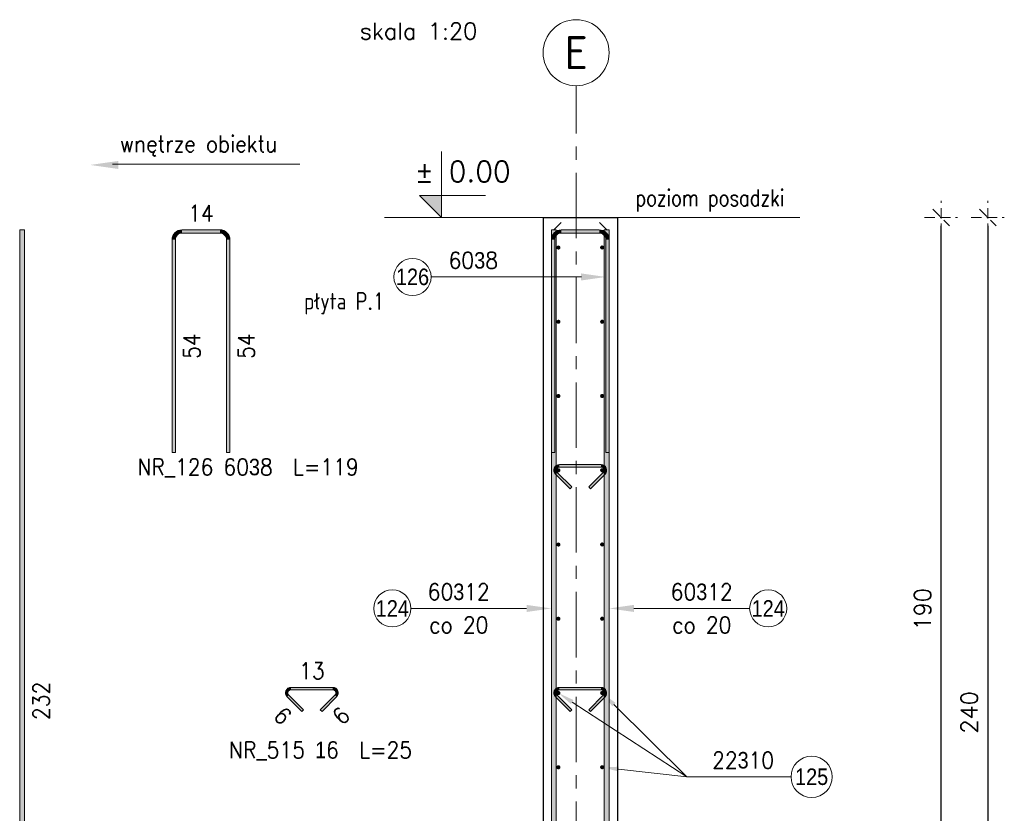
# Model space of a CAD drawing. Extents: x 253237 to 278058, y -131782 to -118389.
# Tile 1 of 23: x 255419 to 257805, y -129863 to -127939. Entities that reach past the tile are written whole.
import ezdxf
from ezdxf.enums import TextEntityAlignment as Align

# ---------------------------------------------------------------- set-up
doc = ezdxf.new("R2010")
doc.units = 0
doc.header["$LTSCALE"] = 5
doc.header["$MEASUREMENT"] = 0
doc.linetypes.add('CENTER', pattern=[50.800000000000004, 31.75, -6.35, 6.35, -6.35])
doc.linetypes.add('HIDDEN', pattern=[0.375, 0.25, -0.125])
for name, color, linetype, lineweight in [('AutoCAD_Structural_Detailing_deskowanie', 2, 'Continuous', 30), ('AutoCAD_Structural_Detailing_kształt pręta', 7, 'Continuous', 13), ('AutoCAD_Structural_Detailing_opis kształtu pręta', 7, 'Continuous', 13), ('AutoCAD_Structural_Detailing_opis rozkładu', 7, 'Continuous', 13), ('AutoCAD_Structural_Detailing_pręt wyrzucony', 7, 'Continuous', 13), ('AutoCAD_Structural_Detailing_symbole graficzne', 7, 'Continuous', 13), ('PS_DIM', 4, 'Continuous', 13), ('PS_HIDDEN', 2, 'HIDDEN', 13), ('PS_POS', 1, 'Continuous', 15)]:
    doc.layers.add(name, color=color, linetype=linetype, lineweight=lineweight)
doc.styles.add('marta_B', font='isocpeur.ttf')
doc.styles.add('r-gil', font='GIL_____.TTF', dxfattribs={"width": 0.9})
doc.styles.add('r-simplex', font='simplex.shx', dxfattribs={"width": 0.9})
doc.styles.add('simplex', font='simplex.shx', dxfattribs={"width": 0.9})
doc.styles.add('styl2M', font='simplex.shx')
doc.styles.add('style1', font='simplex.shx')
doc.dimstyles.new('RBCT DIM 20_M', dxfattribs={"dimtxt": 40, "dimasz": 20, "dimexe": 20, "dimexo": 150, "dimgap": 25, "dimtad": 1, "dimdec": 1, "dimlfac": 0.1, "dimzin": 9, "dimdsep": 46, "dimtxsty": 'styl2M', "dimblk": 'dimznak', "dimcen": 40, "dimse1": 1, "dimse2": 1, "dimclrd": 8, "dimclre": 8, "dimclrt": 4, "dimadec": 0, "dimazin": 0, "dimtfac": 1, "dimtdec": 1, "dimtix": 1, "dimtmove": 2, "dimatfit": 3, "dimldrblk": 'dimznak', "dimfxl": 5, "dimfxlon": 1, "dimarcsym": 0})

# ---------------------------------------------------------------- blocks, each defined once
blk = doc.blocks.new('dimznak')
at = {"color": 0}
for points in [[(0, 2), (0, -2)], [(-2, 0), (2, 0)]]:
    blk.add_lwpolyline(points, dxfattribs=at)
at = {"color": 3}
blk.add_lwpolyline([(1, 1), (-1, -1)], dxfattribs=at)
blk = doc.blocks.new('*D60')
at = {"layer": 'Defpoints', "color": 0, "transparency": 16777216}
for p in [(257309.3984811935, -128417.9944649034), (256977.6185083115, -130817.9944649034), (257764.9449429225, -130817.9944649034)]:
    blk.add_point(p, dxfattribs=at)
at = {"layer": 'PS_HIDDEN', "color": 8, "lineweight": -2, "transparency": 16777216}
blk.add_line((257764.9449429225, -128437.9944649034), (257764.9449429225, -130797.9944649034), dxfattribs=at)
at = {"layer": 'PS_HIDDEN', "color": 8, "lineweight": -2, "transparency": 16777216, "xscale": 20, "yscale": 20, "zscale": 20}
for p, rotation in [((257764.9449429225, -128417.9944649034), 90), ((257764.9449429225, -130817.9944649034), 270)]:
    blk.add_blockref('dimznak', p, dxfattribs=dict(at, rotation=rotation))
at = {"layer": 'PS_HIDDEN', "color": 4, "transparency": 16777216, "insert": (257719.9449429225, -129617.9944649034), "char_height": 40, "attachment_point": 5, "rotation": 90, "style": 'styl2M'}
blk.add_mtext('240', dxfattribs=at)
blk = doc.blocks.new('*D62')
at = {"layer": 'Defpoints', "color": 0, "transparency": 16777216}
for p in [(256877.6185083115, -128417.9944649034), (257651.9265019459, -128417.9944649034), (256977.6185083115, -130317.9944649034)]:
    blk.add_point(p, dxfattribs=at)
at = {"layer": 'PS_HIDDEN', "color": 8, "lineweight": -2, "transparency": 16777216}
blk.add_line((257651.9265019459, -130297.9944649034), (257651.9265019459, -128437.9944649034), dxfattribs=at)
at = {"layer": 'PS_HIDDEN', "color": 8, "lineweight": -2, "transparency": 16777216, "xscale": 20, "yscale": 20, "zscale": 20}
for p, rotation in [((257651.9265019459, -128417.9944649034), 90), ((257651.9265019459, -130317.9944649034), 270)]:
    blk.add_blockref('dimznak', p, dxfattribs=dict(at, rotation=rotation))
at = {"layer": 'PS_HIDDEN', "color": 4, "transparency": 16777216, "insert": (257606.9265019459, -129367.9944649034), "char_height": 40, "attachment_point": 5, "rotation": 90, "style": 'styl2M'}
blk.add_mtext('190', dxfattribs=at)

msp = doc.modelspace()

# ---------------------------------------------------------------- hatches: boundary and pattern name
h = msp.add_hatch(color=1)
edge = h.paths.add_edge_path(flags=0)
edge.add_arc((256724.6185079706, -128490.9944649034), 5, 0, 360)
h = msp.add_hatch(color=1)
edge = h.paths.add_edge_path(flags=0)
edge.add_arc((256830.6185086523, -128490.8833666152), 5, 0, 360)
h = msp.add_hatch(color=1)
edge = h.paths.add_edge_path(flags=0)
edge.add_arc((256724.6185079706, -128670.9944649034), 5, 0, 360)
h = msp.add_hatch(color=1)
edge = h.paths.add_edge_path(flags=0)
edge.add_arc((256830.6185086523, -128670.8833666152), 5, 0, 360)
h = msp.add_hatch(color=1)
edge = h.paths.add_edge_path(flags=0)
edge.add_arc((256724.6185079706, -128850.9944649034), 5, 0, 360)
h = msp.add_hatch(color=1)
edge = h.paths.add_edge_path(flags=0)
edge.add_arc((256830.6185086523, -128850.8833666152), 5, 0, 360)
h = msp.add_hatch(color=1)
edge = h.paths.add_edge_path(flags=0)
edge.add_arc((256724.6185079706, -129030.9944649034), 5, 0, 360)
h = msp.add_hatch(color=1)
edge = h.paths.add_edge_path(flags=0)
edge.add_arc((256830.6185086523, -129030.8833666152), 5, 0, 360)
h = msp.add_hatch(color=1)
edge = h.paths.add_edge_path(flags=0)
edge.add_arc((256724.6185079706, -129210.9944649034), 5, 0, 360)
h = msp.add_hatch(color=1)
edge = h.paths.add_edge_path(flags=0)
edge.add_arc((256830.6185086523, -129210.8833666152), 5, 0, 360)
h = msp.add_hatch(color=1)
edge = h.paths.add_edge_path(flags=0)
edge.add_arc((256724.6185079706, -129390.9944649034), 5, 0, 360)
h = msp.add_hatch(color=1)
edge = h.paths.add_edge_path(flags=0)
edge.add_arc((256830.6185086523, -129390.8833666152), 5, 0, 360)
h = msp.add_hatch(color=1)
edge = h.paths.add_edge_path(flags=0)
edge.add_arc((256724.6185079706, -129570.9944649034), 5, 0, 360)
h = msp.add_hatch(color=1)
edge = h.paths.add_edge_path(flags=0)
edge.add_arc((256830.6185086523, -129570.8833666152), 5, 0, 360)
h = msp.add_hatch(color=1)
edge = h.paths.add_edge_path(flags=0)
edge.add_arc((256724.6185079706, -129750.9944649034), 5, 0, 360)
h = msp.add_hatch(color=1)
edge = h.paths.add_edge_path(flags=0)
edge.add_arc((256830.6185086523, -129750.8833666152), 5, 0, 360)
at = {"layer": 'AutoCAD_Structural_Detailing_kształt pręta'}
h = msp.add_hatch(color=161, dxfattribs=at)
edge = h.paths.add_edge_path(flags=0)
edge.add_line((256731.6185081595, -128447.9944647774), (256731.6185081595, -128455.9944647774))
edge.add_arc((256731.6185081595, -128471.9944647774), 16, 89.99999999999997, 180)
edge.add_line((256715.6185081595, -128471.9944647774), (256707.6185081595, -128471.9944647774))
edge.add_arc((256731.6185081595, -128471.9944647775), 24.00000000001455, 450, 539.9999999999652, ccw=False)
for points in [[(256719.6185079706, -130731.9944651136), (256707.6185079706, -130731.9944651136), (256707.6185079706, -128447.9944651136), (256719.6185079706, -128447.9944651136)], [(256731.6185081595, -128455.9944647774), (256731.6185081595, -128447.9944647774), (256823.6185083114, -128447.9944647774), (256823.6185083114, -128455.9944647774)], [(256847.6185086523, -130731.9944651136), (256835.6185086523, -130731.9944651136), (256835.6185086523, -128447.9944651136), (256847.6185086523, -128447.9944651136)], [(256715.6185081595, -128987.9944649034), (256707.6185081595, -128987.9944649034), (256707.6185081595, -128471.9944647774), (256715.6185081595, -128471.9944647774)], [(256839.6185083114, -128471.9944647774), (256847.6185083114, -128471.9944647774), (256847.6185083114, -128987.9944649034), (256839.6185083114, -128987.9944649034)], [(256727.1185079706, -129023.1990332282), (256727.1185079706, -129017.1990332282), (256828.1185086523, -129017.1990332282), (256828.1185086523, -129023.1990332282)], [(256757.170546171, -129071.3576731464), (256752.9279054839, -129075.6003138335), (256717.5725664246, -129040.2449747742), (256721.8152071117, -129036.0023340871)], [(256833.4218095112, -129036.0023340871), (256837.6644501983, -129040.2449747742), (256802.309111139, -129075.6003138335), (256798.0664704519, -129071.3576731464)], [(256757.170546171, -129611.3576731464), (256752.9279054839, -129615.6003138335), (256717.5725664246, -129580.2449747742), (256721.8152071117, -129576.0023340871)], [(256727.1185079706, -129563.1990332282), (256727.1185079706, -129557.1990332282), (256828.1185086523, -129557.1990332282), (256828.1185086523, -129563.1990332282)], [(256833.4218095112, -129576.0023340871), (256837.6644501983, -129580.2449747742), (256802.309111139, -129615.6003138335), (256798.0664704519, -129611.3576731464)]]:
    msp.add_hatch(color=161, dxfattribs=at).paths.add_polyline_path(points, flags=0)
h = msp.add_hatch(color=161, dxfattribs=at)
edge = h.paths.add_edge_path(flags=0)
edge.add_line((256847.6185083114, -128471.9944647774), (256839.6185083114, -128471.9944647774))
edge.add_arc((256823.6185083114, -128471.9944647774), 15.9999999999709, 0, 90.00000000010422)
edge.add_line((256823.6185083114, -128455.9944647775), (256823.6185083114, -128447.9944647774))
edge.add_arc((256823.6185083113, -128471.9944647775), 24.0000000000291, 359.99999999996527, 449.9999999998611, ccw=False)
h = msp.add_hatch(color=161, dxfattribs=at)
edge = h.paths.add_edge_path(flags=0)
edge.add_line((256727.1185079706, -129017.1990332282), (256727.1185079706, -129023.1990332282))
edge.add_arc((256727.1185079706, -129030.6990332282), 7.5, 89.99999999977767, 225.0000000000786)
edge.add_line((256721.8152071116, -129036.0023340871), (256717.5725664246, -129040.2449747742))
edge.add_arc((256727.1185079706, -129030.6990332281), 13.49999999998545, 450, 585.0000000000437, ccw=False)
h = msp.add_hatch(color=161, dxfattribs=at)
edge = h.paths.add_edge_path(flags=0)
edge.add_line((256837.6644501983, -129040.2449747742), (256833.4218095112, -129036.0023340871))
edge.add_arc((256828.1185086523, -129030.6990332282), 7.499999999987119, -45.00000000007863, 90.00000000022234)
edge.add_line((256828.1185086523, -129023.1990332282), (256828.1185086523, -129017.1990332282))
edge.add_arc((256828.1185086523, -129030.6990332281), 13.49999999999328, 314.99999999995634, 450, ccw=False)
h = msp.add_hatch(color=161, dxfattribs=at)
edge = h.paths.add_edge_path(flags=0)
edge.add_line((256727.1185079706, -129557.1990332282), (256727.1185079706, -129563.1990332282))
edge.add_arc((256727.1185079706, -129570.6990332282), 7.5, 89.99999999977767, 225.0000000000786)
edge.add_line((256721.8152071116, -129576.0023340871), (256717.5725664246, -129580.2449747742))
edge.add_arc((256727.1185079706, -129570.6990332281), 13.49999999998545, 450, 585.0000000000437, ccw=False)
h = msp.add_hatch(color=161, dxfattribs=at)
edge = h.paths.add_edge_path(flags=0)
edge.add_line((256837.6644501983, -129580.2449747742), (256833.4218095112, -129576.0023340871))
edge.add_arc((256828.1185086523, -129570.6990332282), 7.499999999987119, -45.00000000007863, 90.00000000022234)
edge.add_line((256828.1185086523, -129563.1990332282), (256828.1185086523, -129557.1990332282))
edge.add_arc((256828.1185086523, -129570.6990332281), 13.49999999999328, 314.99999999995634, 450, ccw=False)
at = {"layer": 'AutoCAD_Structural_Detailing_opis kształtu pręta'}
for points in [[(256839.6185083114, -128562.33227154), (256779.6185083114, -128553.7794789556), (256779.6185083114, -128570.8850641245)], [(256707.6185079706, -129365.9063203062), (256647.6185079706, -129357.3535277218), (256647.6185079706, -129374.4591128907)], [(256847.6185086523, -129365.9063203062), (256907.6185086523, -129374.4591128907), (256907.6185086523, -129357.3535277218)]]:
    msp.add_hatch(color=8, dxfattribs=at).paths.add_polyline_path(points, flags=0)
at = {"layer": 'AutoCAD_Structural_Detailing_opis rozkładu'}
for points in [[(256724.6185079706, -129570.9944649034), (256755.0040510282, -129597.625837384), (256761.2350217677, -129588.0749258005)], [(256830.6185086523, -129570.8833666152), (256855.0390371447, -129603.0726352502), (256863.0605550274, -129594.9670717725)], [(256830.6185086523, -129750.8833666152), (256869.7227875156, -129761.0503033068), (256871.0060749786, -129749.7190155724)]]:
    msp.add_hatch(color=8, dxfattribs=at).paths.add_polyline_path(points, flags=0)
at = {"layer": 'AutoCAD_Structural_Detailing_pręt wyrzucony'}
for points in [[(255431.4918921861, -130731.9944651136), (255419.4918921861, -130731.9944651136), (255419.4918921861, -128447.9944651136), (255431.4918921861, -128447.9944651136)], [(255812.6738003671, -128455.9944647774), (255812.6738003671, -128447.9944647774), (255904.6738005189, -128447.9944647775), (255904.6738005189, -128455.9944647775)], [(255796.673800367, -128987.9944649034), (255788.673800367, -128987.9944649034), (255788.6738003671, -128471.9944647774), (255796.6738003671, -128471.9944647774)], [(255920.6738005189, -128471.9944647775), (255928.6738005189, -128471.9944647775), (255928.673800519, -128987.9944649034), (255920.673800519, -128987.9944649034)], [(256106.9202666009, -129611.3576731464), (256102.6776259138, -129615.6003138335), (256067.3222868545, -129580.2449747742), (256071.5649275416, -129576.0023340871)], [(256076.8682284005, -129563.1990332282), (256076.8682284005, -129557.1990332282), (256177.8682290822, -129557.1990332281), (256177.8682290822, -129563.1990332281)], [(256183.1715299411, -129576.0023340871), (256187.4141706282, -129580.2449747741), (256152.0588315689, -129615.6003138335), (256147.8161908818, -129611.3576731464)]]:
    msp.add_hatch(color=6, dxfattribs=at).paths.add_polyline_path(points, flags=0)
h = msp.add_hatch(color=6, dxfattribs=at)
edge = h.paths.add_edge_path(flags=0)
edge.add_line((255812.6738003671, -128447.9944647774), (255812.6738003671, -128455.9944647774))
edge.add_arc((255812.673800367, -128471.9944647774), 16, 89.99999999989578, 180)
edge.add_line((255796.673800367, -128471.9944647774), (255788.6738003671, -128471.9944647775))
edge.add_arc((255812.6738003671, -128471.9944647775), 24.00000000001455, 450.00000000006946, 540, ccw=False)
h = msp.add_hatch(color=6, dxfattribs=at)
edge = h.paths.add_edge_path(flags=0)
edge.add_line((255928.6738005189, -128471.9944647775), (255920.6738005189, -128471.9944647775))
edge.add_arc((255904.6738005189, -128471.9944647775), 15.9999999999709, 0, 90.00000000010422)
edge.add_line((255904.6738005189, -128455.9944647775), (255904.6738005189, -128447.9944647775))
edge.add_arc((255904.6738005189, -128471.9944647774), 23.9999999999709, 359.9999999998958, 450.00000000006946, ccw=False)
h = msp.add_hatch(color=6, dxfattribs=at)
edge = h.paths.add_edge_path(flags=0)
edge.add_line((256076.8682284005, -129557.1990332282), (256076.8682284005, -129563.1990332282))
edge.add_arc((256076.8682284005, -129570.6990332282), 7.5, 89.99999999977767, 225.0000000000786)
edge.add_line((256071.5649275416, -129576.0023340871), (256067.3222868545, -129580.2449747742))
edge.add_arc((256076.8682284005, -129570.6990332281), 13.49999999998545, 450, 585.0000000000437, ccw=False)
h = msp.add_hatch(color=6, dxfattribs=at)
edge = h.paths.add_edge_path(flags=0)
edge.add_line((256187.4141706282, -129580.2449747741), (256183.1715299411, -129576.002334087))
edge.add_arc((256177.8682290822, -129570.6990332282), 7.499999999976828, -45, 90.00000000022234)
edge.add_line((256177.8682290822, -129563.1990332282), (256177.8682290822, -129557.1990332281))
edge.add_arc((256177.8682290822, -129570.6990332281), 13.50000000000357, 315.0000000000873, 449.9999999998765, ccw=False)
at = {"layer": 'AutoCAD_Structural_Detailing_symbole graficzne'}
msp.add_hatch(color=1, dxfattribs=at).paths.add_polyline_path([(256387.9357663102, -128364.6611319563), (256441.2690996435, -128417.9944652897), (256441.2690996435, -128364.6611319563)], flags=0)
at = {"layer": 'PS_DIM'}
msp.add_hatch(color=2, dxfattribs=at).paths.add_polyline_path([(255590.2550067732, -128290.8140393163), (255658.8264353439, -128300.5886594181), (255658.8264353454, -128281.0394192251)], flags=0)

# ---------------------------------------------------------------- linework, layer by layer
at = {"layer": 'AutoCAD_Structural_Detailing_deskowanie'}
for p, q in [((256687.6185083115, -128417.9944649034), (256687.6185083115, -130317.9944649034)), ((256687.6185083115, -128417.9944649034), (256867.6185083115, -128417.9944649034)), ((256867.6185083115, -128417.9944649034), (256867.6185083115, -130317.9944649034))]:
    msp.add_line(p, q, dxfattribs=at)
at = {"layer": 'AutoCAD_Structural_Detailing_kształt pręta', "color": 1, "lineweight": 0}
for p, q in [((256713.6185079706, -128447.9944651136), (256731.1185079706, -128430.4944651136)), ((256841.6185086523, -128447.9944651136), (256824.1185086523, -128430.4944651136))]:
    msp.add_line(p, q, dxfattribs=at)
at = {"layer": 'AutoCAD_Structural_Detailing_kształt pręta', "color": 161}
for p, q in [((256707.6185079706, -130731.9944651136), (256707.6185079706, -128447.9944651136)), ((256707.6185079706, -128447.9944651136), (256719.6185079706, -128447.9944651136)), ((256719.6185079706, -130731.9944651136), (256719.6185079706, -128447.9944651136)), ((256731.6185081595, -128447.9944647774), (256823.6185083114, -128447.9944647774)), ((256731.6185081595, -128455.9944647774), (256823.6185083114, -128455.9944647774)), ((256835.6185086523, -130731.9944651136), (256835.6185086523, -128447.9944651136)), ((256835.6185086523, -128447.9944651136), (256847.6185086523, -128447.9944651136)), ((256847.6185086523, -130731.9944651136), (256847.6185086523, -128447.9944651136)), ((256707.6185081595, -128987.9944649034), (256707.6185081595, -128471.9944647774)), ((256715.6185081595, -128987.9944649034), (256715.6185081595, -128471.9944647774)), ((256839.6185083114, -128471.9944647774), (256839.6185083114, -128987.9944649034)), ((256847.6185083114, -128471.9944647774), (256847.6185083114, -128987.9944649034)), ((256707.6185081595, -128987.9944649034), (256715.6185081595, -128987.9944649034)), ((256847.6185083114, -128987.9944649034), (256839.6185083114, -128987.9944649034)), ((256727.1185079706, -129017.1990332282), (256828.1185086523, -129017.1990332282)), ((256727.1185079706, -129023.1990332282), (256828.1185086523, -129023.1990332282)), ((256752.9279054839, -129075.6003138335), (256717.5725664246, -129040.2449747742)), ((256757.170546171, -129071.3576731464), (256721.8152071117, -129036.0023340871)), ((256833.4218095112, -129036.0023340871), (256798.0664704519, -129071.3576731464)), ((256837.6644501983, -129040.2449747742), (256802.309111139, -129075.6003138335)), ((256752.9279054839, -129075.6003138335), (256757.170546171, -129071.3576731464)), ((256802.309111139, -129075.6003138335), (256798.0664704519, -129071.3576731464)), ((256757.170546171, -129611.3576731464), (256721.8152071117, -129576.0023340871)), ((256727.1185079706, -129557.1990332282), (256828.1185086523, -129557.1990332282)), ((256727.1185079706, -129563.1990332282), (256828.1185086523, -129563.1990332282)), ((256833.4218095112, -129576.0023340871), (256798.0664704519, -129611.3576731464)), ((256752.9279054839, -129615.6003138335), (256717.5725664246, -129580.2449747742)), ((256837.6644501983, -129580.2449747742), (256802.309111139, -129615.6003138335)), ((256752.9279054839, -129615.6003138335), (256757.170546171, -129611.3576731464)), ((256802.309111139, -129615.6003138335), (256798.0664704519, -129611.3576731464))]:
    msp.add_line(p, q, dxfattribs=at)
for centre, radius, start, end in [((256731.6185081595, -128471.9944647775), 24.00000000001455, 90, 179.9999999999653), ((256731.6185081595, -128471.9944647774), 16, 89.99999999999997, 180), ((256823.6185083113, -128471.9944647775), 24.0000000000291, 359.9999999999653, 89.99999999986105), ((256823.6185083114, -128471.9944647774), 15.9999999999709, 0, 90.00000000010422), ((256727.1185079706, -129030.6990332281), 13.49999999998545, 89.99999999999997, 225.0000000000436), ((256727.1185079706, -129030.6990332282), 7.5, 89.99999999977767, 225.0000000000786), ((256828.1185086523, -129030.6990332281), 13.49999999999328, 314.9999999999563, 90.00000000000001), ((256828.1185086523, -129030.6990332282), 7.499999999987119, 314.9999999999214, 90.00000000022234), ((256727.1185079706, -129570.6990332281), 13.49999999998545, 89.99999999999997, 225.0000000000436), ((256727.1185079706, -129570.6990332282), 7.5, 89.99999999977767, 225.0000000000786), ((256828.1185086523, -129570.6990332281), 13.49999999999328, 314.9999999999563, 90.00000000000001), ((256828.1185086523, -129570.6990332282), 7.499999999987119, 314.9999999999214, 90.00000000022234)]:
    msp.add_arc(centre, radius, start, end, dxfattribs=at)
at = {"layer": 'AutoCAD_Structural_Detailing_opis kształtu pręta', "color": 8}
for p, q in [((256780.5706226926, -128562.33227154), (256416.2064758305, -128562.332271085)), ((256780.5706226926, -128562.33227154), (256779.6185083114, -128562.33227154)), ((256367.2725481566, -129365.9063203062), (256647.6185079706, -129365.9063203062)), ((257187.9644684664, -129365.9063203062), (256907.6185086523, -129365.9063203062))]:
    msp.add_line(p, q, dxfattribs=at)
at = {"layer": 'AutoCAD_Structural_Detailing_opis kształtu pręta', "color": 8, "lineweight": 18}
for centre in [(256371.2064758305, -128562.3322710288), (256322.2725481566, -129365.9063203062), (257232.9644684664, -129365.9063203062)]:
    msp.add_circle(centre, 45, dxfattribs=at)
at = {"layer": 'AutoCAD_Structural_Detailing_opis rozkładu', "color": 8}
for q in [(256758.1195363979, -129592.8503815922), (256859.049796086, -129599.0198535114), (256870.3644312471, -129755.3846594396), (257288.1812399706, -129774.1441861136)]:
    msp.add_line((257036.0089969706, -129774.1441861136), q, dxfattribs=at)
at = {"layer": 'AutoCAD_Structural_Detailing_opis rozkładu', "color": 8, "lineweight": 18}
msp.add_circle((257338.1812399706, -129774.1441861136), 50, dxfattribs=at)
at = {"layer": 'AutoCAD_Structural_Detailing_pręt wyrzucony', "color": 6}
for p, q in [((255419.4918921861, -130731.9944651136), (255419.4918921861, -128447.9944651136)), ((255419.4918921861, -128447.9944651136), (255431.4918921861, -128447.9944651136)), ((255431.4918921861, -130731.9944651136), (255431.4918921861, -128447.9944651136)), ((255812.6738003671, -128447.9944647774), (255904.6738005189, -128447.9944647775)), ((255812.6738003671, -128455.9944647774), (255904.6738005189, -128455.9944647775)), ((255788.673800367, -128987.9944649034), (255788.6738003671, -128471.9944647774)), ((255796.673800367, -128987.9944649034), (255796.6738003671, -128471.9944647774)), ((255920.6738005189, -128471.9944647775), (255920.673800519, -128987.9944649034)), ((255928.6738005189, -128471.9944647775), (255928.673800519, -128987.9944649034)), ((255788.673800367, -128987.9944649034), (255796.673800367, -128987.9944649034)), ((255928.673800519, -128987.9944649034), (255920.673800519, -128987.9944649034)), ((256106.9202666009, -129611.3576731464), (256071.5649275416, -129576.0023340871)), ((256076.8682284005, -129557.1990332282), (256177.8682290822, -129557.1990332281)), ((256076.8682284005, -129563.1990332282), (256177.8682290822, -129563.1990332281)), ((256183.1715299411, -129576.0023340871), (256147.8161908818, -129611.3576731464)), ((256102.6776259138, -129615.6003138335), (256067.3222868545, -129580.2449747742)), ((256187.4141706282, -129580.2449747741), (256152.0588315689, -129615.6003138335)), ((256102.6776259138, -129615.6003138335), (256106.9202666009, -129611.3576731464)), ((256152.0588315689, -129615.6003138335), (256147.8161908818, -129611.3576731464))]:
    msp.add_line(p, q, dxfattribs=at)
for centre, radius, start, end in [((255812.6738003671, -128471.9944647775), 24.00000000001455, 90.00000000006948, 180), ((255812.673800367, -128471.9944647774), 16, 89.99999999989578, 180), ((255904.6738005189, -128471.9944647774), 23.9999999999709, 359.9999999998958, 90.00000000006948), ((255904.6738005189, -128471.9944647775), 15.9999999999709, 0, 90.00000000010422), ((256076.8682284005, -129570.6990332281), 13.49999999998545, 89.99999999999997, 225.0000000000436), ((256076.8682284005, -129570.6990332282), 7.5, 89.99999999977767, 225.0000000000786), ((256177.8682290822, -129570.6990332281), 13.50000000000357, 315.0000000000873, 89.99999999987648), ((256177.8682290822, -129570.6990332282), 7.499999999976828, 315, 90.00000000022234)]:
    msp.add_arc(centre, radius, start, end, dxfattribs=at)
at = {"layer": 'AutoCAD_Structural_Detailing_symbole graficzne', "color": 5, "linetype": 'CENTER'}
msp.add_line((256767.6185083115, -131262.6234609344), (256767.6185083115, -128098.5958757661), dxfattribs=at)
at = {"layer": 'AutoCAD_Structural_Detailing_symbole graficzne', "color": 1}
for p, q in [((256441.2690996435, -128417.9944652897), (256441.2690996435, -128257.9944652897)), ((256547.9357663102, -128364.6611319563), (256387.9357663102, -128364.6611319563)), ((256387.9357663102, -128364.6611319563), (256441.2690996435, -128417.9944652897)), ((256521.2690996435, -128417.9944652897), (256361.2690996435, -128417.9944652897))]:
    msp.add_line(p, q, dxfattribs=at)
at = {"layer": 'AutoCAD_Structural_Detailing_symbole graficzne', "color": 1, "linetype": 'Continuous', "lineweight": 18}
msp.add_circle((256767.6185083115, -128018.5958757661), 80, dxfattribs=at)
at = {"layer": 'PS_DIM', "color": 2}
msp.add_line((255644.4105278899, -128288.5275860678), (256098.0175159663, -128288.5275860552), dxfattribs=at)
at = {"layer": 'PS_POS', "color": 3}
msp.add_line((256303.0453741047, -128417.9944649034), (257309.3984811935, -128417.9944649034), dxfattribs=at)

# ---------------------------------------------------------------- texts
at = {"layer": 'AutoCAD_Structural_Detailing_opis kształtu pręta', "color": 3, "char_height": 40, "attachment_point": 5, "rotation": 359.99999992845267}
for s, insert, style in [('60\\Fdiam;3\\Fsimplex.shx;8  ', (256518.4921901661, -128522.3322712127), 'r-simplex'), ('126', (256371.2064758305, -128562.3322710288), 'r-gil')]:
    msp.add_mtext(s, dxfattribs=dict(at, insert=insert, style=style))
at = {"layer": 'AutoCAD_Structural_Detailing_opis kształtu pręta', "color": 3, "char_height": 40, "attachment_point": 5}
for s, insert, style in [('60\\Fdiam;3\\Fsimplex.shx;12  ', (256483.2725481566, -129325.9063203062), 'r-simplex'), ('60\\Fdiam;3\\Fsimplex.shx;12  ', (257071.9644684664, -129325.9063203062), 'r-simplex'), ('124', (256322.2725481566, -129365.9063203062), 'r-gil'), ('124', (257232.9644684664, -129365.9063203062), 'r-gil'), ('co 20', (256483.2725481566, -129405.9063203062), 'r-simplex'), ('co 20', (257071.9644684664, -129405.9063203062), 'r-simplex')]:
    msp.add_mtext(s, dxfattribs=dict(at, insert=insert, style=style))
at = {"layer": 'AutoCAD_Structural_Detailing_opis rozkładu', "color": 3, "char_height": 40, "attachment_point": 5}
for s, insert, style in [('22\\Fdiam;3\\Fsimplex.shx;10 ', (257172.1812399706, -129734.1441861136), 'r-simplex'), ('125', (257338.1812399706, -129774.1441861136), 'r-gil')]:
    msp.add_mtext(s, dxfattribs=dict(at, insert=insert, style=style))
at = {"layer": 'AutoCAD_Structural_Detailing_pręt wyrzucony', "color": 3, "char_height": 40, "attachment_point": 5, "style": 'r-simplex'}
for s, insert in [('14', (255858.6738004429, -128407.9944647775)), ('NR_126 60\\Fdiam;3\\Fsimplex.shx;8  L=119', (255972.8478997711, -129025.007421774)), ('13', (256127.3682287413, -129517.1990332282)), ('NR_515 \\Fdiam;1\\Fsimplex.shx;6  L=25', (256148.5265335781, -129710.8609194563))]:
    msp.add_mtext(s, dxfattribs=dict(at, insert=insert))
for s, insert, rotation in [('54', (255836.673800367, -128729.9944648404), 89.99999999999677), ('54', (255968.6738005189, -128729.9944648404), 90.00000000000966), ('232', (255471.4918921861, -129589.9944651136), 90.00000000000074), ('6', (256056.7156851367, -129626.2069155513), 314.99999999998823), ('6', (256198.0207723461, -129626.2069155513), 45.00000000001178)]:
    msp.add_mtext(s, dxfattribs=dict(at, insert=insert, rotation=rotation))
at = {"layer": 'AutoCAD_Structural_Detailing_symbole graficzne', "color": 2, "style": 'style1'}
for s, height, p in [('skala 1:20', 40, (256243.5225296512, -127998.2446511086)), ('0.00 ', 50, (256459.0468774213, -128346.8833541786))]:
    msp.add_text(s, height=height, dxfattribs=at).set_placement(p, align=Align.BOTTOM_LEFT)
msp.add_text('±', height=50, dxfattribs=at).set_placement((256423.4913218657, -128346.8833541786), align=Align.BOTTOM_RIGHT)
at = {"layer": 'AutoCAD_Structural_Detailing_symbole graficzne', "color": 2, "style": 'style1', "width": 0.8}
for s, p in [('poziom posadzki', (256911.2954033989, -128402.4183618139)), ('płyta P.1 ', (256108.8124008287, -128653.033130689))]:
    msp.add_text(s, height=40, dxfattribs=at).set_placement(p, align=Align.BOTTOM_LEFT)
at = {"layer": 'AutoCAD_Structural_Detailing_symbole graficzne', "color": 2, "insert": (256767.6185083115, -128018.5958757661), "char_height": 80, "attachment_point": 5, "style": 'marta_B'}
msp.add_mtext('E', dxfattribs=at)
at = {"layer": 'PS_DIM', "color": 2, "insert": (255662.5320087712, -128219.556971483), "char_height": 40, "attachment_point": 1, "style": 'simplex'}
msp.add_mtext_dynamic_manual_height_columns('wnętrze obiektu', width=2506.370087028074, gutter_width=17.5, heights=[0], dxfattribs=at)

# ---------------------------------------------------------------- dimensions: what is measured, and where the dimension line sits
at = {"layer": 'PS_HIDDEN'}
for base, p1, p2, picture, middle in [((257651.9265019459, -128417.9944649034), (256977.6185083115, -130317.9944649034), (256877.6185083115, -128417.9944649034), '*D62', (257606.9265019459, -129367.9944649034)), ((257764.9449429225, -130817.9944649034), (257309.3984811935, -128417.9944649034), (256977.6185083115, -130817.9944649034), '*D60', (257719.9449429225, -129617.9944649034))]:
    dim = msp.add_linear_dim(base=base, p1=p1, p2=p2, angle=90, dimstyle='RBCT DIM 20_M', dxfattribs=at)
    dim.commit()
    dim.dimension.update_dxf_attribs({"geometry": picture, "text_midpoint": middle})

doc.saveas('drawing.dxf')
